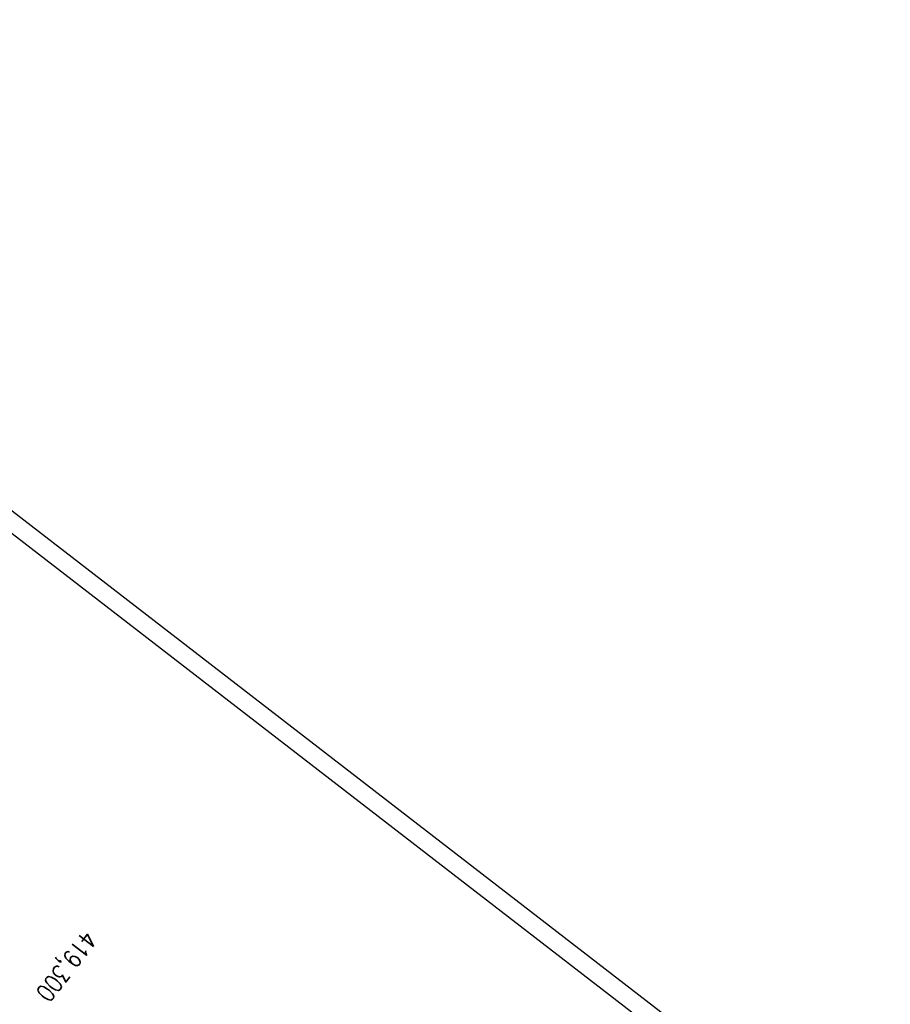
# Model space of a CAD drawing. Extents: x 449544 to 450624, y 436205 to 437134.
# Tile 7 of 16: x 449904 to 450146, y 436860 to 437134. Entities that reach past the tile are written whole.
import ezdxf

# ---------------------------------------------------------------- set-up
doc = ezdxf.new("R2010")
doc.units = 0
doc.header["$LTSCALE"] = 2
doc.header["$MEASUREMENT"] = 0
for name, pattern in [('AUSGEZOGEN', [0]), ('GESTRICHELT', [0.75, 0.5, -0.25]), ('STRICHPT-X3', [3, 1.5, -0.75, 0, -0.75])]:
    doc.linetypes.add(name, pattern=pattern)
doc.layers.get('0').update_dxf_attribs({"linetype": 'AUSGEZOGEN'})
for name, color, linetype in [('ACHSE', 250, 'STRICHPT-X3'), ('HEKTOM', 250, 'GESTRICHELT'), ('Planeinteilung', 6, 'CONTINUOUS'), ('RAHMEN', 250, 'AUSGEZOGEN')]:
    doc.layers.add(name, color=color, linetype=linetype)
doc.styles.add('ROMANS', font='romans.shx', dxfattribs={"width": 0.8})

# ---------------------------------------------------------------- blocks, each defined once
blk = doc.blocks.new('1135297')
blk.add_line((1135, 297), (0, 297))
at = {"layer": 'RAHMEN'}
blk.add_line((950, 292), (25, 292), dxfattribs=at)

msp = doc.modelspace()

# ---------------------------------------------------------------- linework, layer by layer
at = {"layer": 'ACHSE'}
for points in [[(449634.46, 437016.01), (449723.72, 436947.11, -0.000002), (449783.09, 436901.28, 0.000001), (449842.47, 436855.45, 0.000004), (449891.94, 436817.26, -0.000003), (449941.42, 436779.08, -0.000002), (449990.89, 436740.89, 0.000003), (450040.37, 436702.7), (450060.16, 436687.42, 0.000003), (450070.05, 436679.78, -0.000002), (450079.95, 436672.15, -0.000014), (450089.84, 436664.51, 0.00001), (450099.74, 436656.87, 0.000018), (450109.63, 436649.23, -0.000028), (450119.53, 436641.6), (450139.32, 436626.32), (450159.11, 436611.04, 0.000014), (450163.53, 436607.63, 0.000004), (450178.9, 436595.77, 0.000038)], [(450218.48, 436565.22, 0.000001), (450230.59, 436555.87, 0.000002), (450238.27, 436549.94, 0.000001), (450248.17, 436542.3, -0.000002), (450258.06, 436534.67, -0.000014)], [(450347.12, 436465.93, -0.000001), (450357.01, 436458.29, -0.000011)]]:
    msp.add_lwpolyline(points, format="xyb", dxfattribs=at)

# ---------------------------------------------------------------- block references
at = {"layer": 'Planeinteilung', "linetype": 'Continuous', "rotation": 322.3369009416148}
msp.add_blockref('1135297', (449543.73, 436898.45), dxfattribs=at)

# ---------------------------------------------------------------- texts
at = {"layer": 'HEKTOM', "style": 'ROMANS', "width": 0.8}
msp.add_text('419,300', height=5, rotation=232.3365, dxfattribs=at).set_placement((449922.11, 436880.91))

doc.saveas('drawing.dxf')
